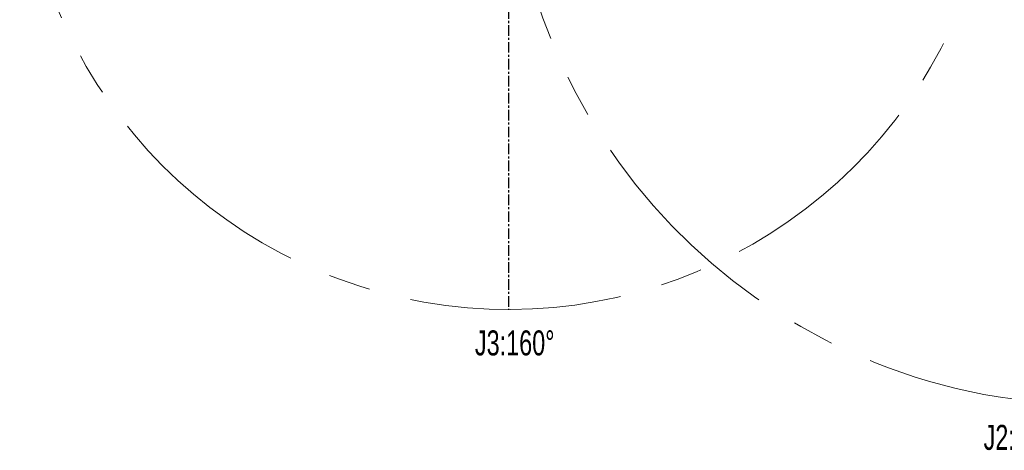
# Model space of a CAD drawing. Header units: millimetres. Extents: x -4 to 420, y 0 to 297.
# Tile 3 of 15: x 88 to 147, y 141 to 166. Entities that reach past the tile are written whole.
import ezdxf

# ---------------------------------------------------------------- set-up
doc = ezdxf.new("R2010")
doc.units = ezdxf.units.MM
doc.linetypes.add('CENTERX2', pattern=[20.32, 12.7, -2.54, 2.54, -2.54])
doc.layers.get('0').update_dxf_attribs({"lineweight": 18})
doc.layers.add('中心线层', color=6, linetype='CENTERX2', lineweight=25)
doc.layers.add('标注层', color=150, linetype='Continuous', lineweight=18)
doc.styles.add('SLDTEXTSTYLE0', font='txt', dxfattribs={"width": 0.7})

# ---------------------------------------------------------------- blocks, each defined once
blk = doc.blocks.new('SW_CENTERMARKSYMBOL_2')
at = {"layer": '中心线层', "color": 0}
for p, q in [((0, 1), (0, 586.5)), ((-1, 0), (-586.5, 0)), ((0, 0), (-0.5, 0)), ((0, 0), (0, 0.5)), ((0, 0), (0, -0.5)), ((0, 0), (0.5, 0)), ((1, 0), (586.5, 0)), ((0, -1), (0, -586.5))]:
    blk.add_line(p, q, dxfattribs=at)
blk = doc.blocks.new('1')
at = {"color": 0, "linetype": 'CENTERX2', "lineweight": 18}
for centre, radius, start, end in [((0, 0.05), 35, 275, 265), ((-35, 0.05), 29.3, 20, 340)]:
    blk.add_arc(centre, radius, start, end, dxfattribs=at)
at = {"layer": '中心线层', "color": 0, "xscale": 0.05, "yscale": 0.05, "zscale": 0.05}
blk.add_blockref('SW_CENTERMARKSYMBOL_2', (-35, 0.05), dxfattribs=at)
at = {"layer": '标注层', "color": 7, "char_height": 1.5, "attachment_point": 1, "style": 'SLDTEXTSTYLE0'}
for s, insert, width in [('J3:160%%D', (-37.0232, -30.50708), 9.9955307), ('J2:85%%D', (-6.51417, -36.1744), 8.4938547)]:
    blk.add_mtext(s, dxfattribs=dict(at, insert=insert, width=width))

msp = doc.modelspace()

# ---------------------------------------------------------------- block references
msp.add_blockref('1', (152.292, 178.222))

doc.saveas('drawing.dxf')
